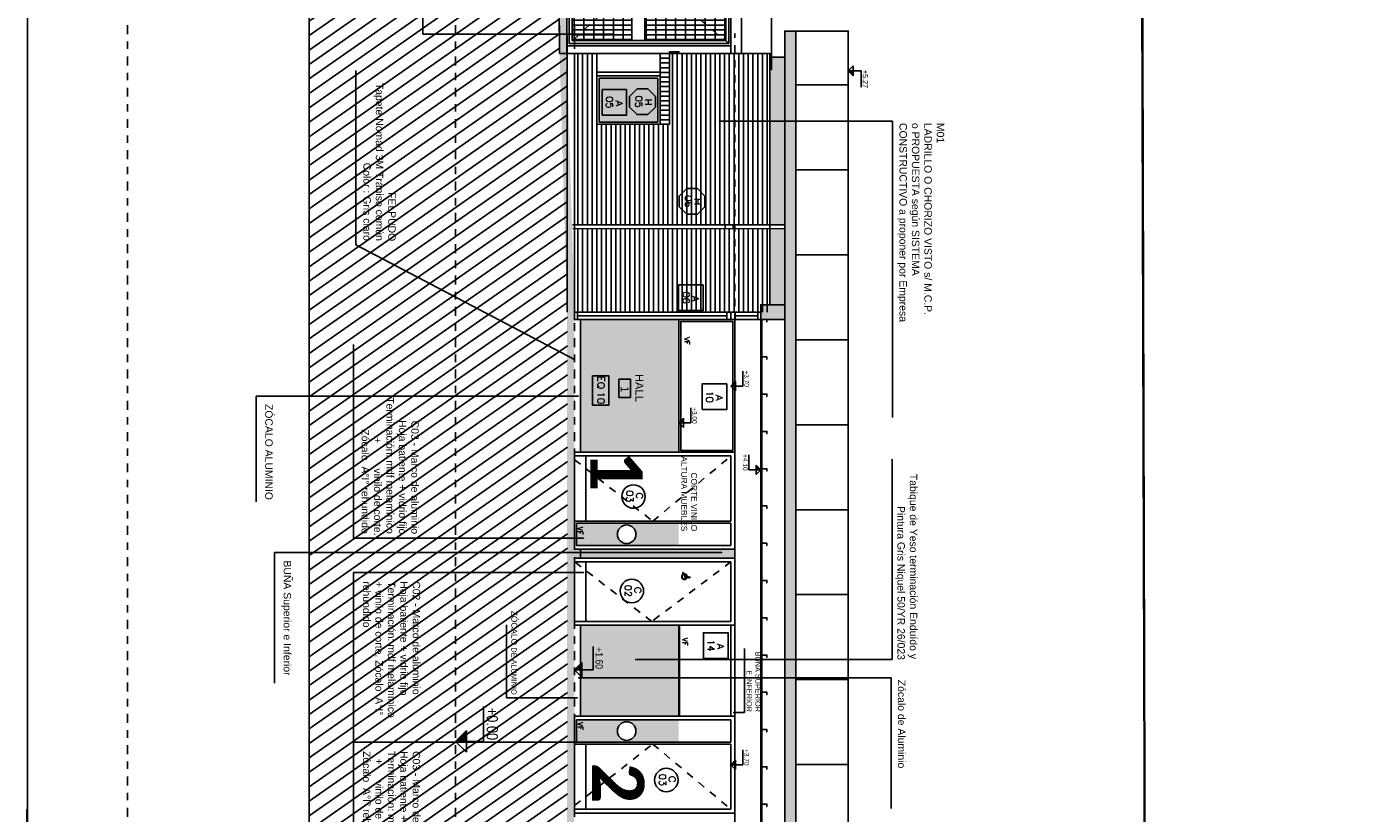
# Model space of a CAD drawing. Header units: millimetres. Extents: x 4617 to 4884, y 1258 to 1784.
# Tile 86 of 168: x 4717 to 4735, y 1294 to 1304. Entities that reach past the tile are written whole.
import ezdxf
from ezdxf.enums import TextEntityAlignment as Align

# ---------------------------------------------------------------- set-up
doc = ezdxf.new("R2010")
doc.units = ezdxf.units.MM
doc.header["$LTSCALE"] = 0.4
for name, pattern in [('CAIF XREF PLANTAS 603$0$RAYITAS', [0.375, 0.25, -0.125]), ('DASHDOT', [1, 0.5, -0.25, 0, -0.25]), ('DOT', [6.35, 0, -6.35]), ('RAYITAS', [0.375, 0.25, -0.125])]:
    doc.linetypes.add(name, pattern=pattern)
for name, color, linetype in [('0 notas JP', 4, 'Continuous'), ('00 AC - ABERTURAS ALUMINIO - TIPO', 3, 'Continuous'), ('00 AC - CUBIERTA', 1, 'Continuous'), ('200', 6, 'Continuous'), ('200cotas50', 1, 'Continuous'), ('A ALUMINIO', 4, 'Continuous'), ('A CARPINTERIA', 4, 'Continuous'), ('A HATCH TABIQUE', 254, 'Continuous'), ('A HERRERÍA', 4, 'Continuous'), ('A MURO', 1, 'Continuous'), ('A MURO VISTO', 2, 'Continuous'), ('A PROYECCION', 8, 'Continuous'), ('A VEGETACIÓN', 253, 'Continuous'), ('Hatch 252', 252, 'Continuous'), ('Hatch 354', 254, 'Continuous'), ('Hatch Ladrillo Visto', 32, 'Continuous'), ('TXT', 3, 'Continuous'), ('TXT COTA', 3, 'Continuous'), ('TXT COTA NIVEL', 2, 'Continuous'), ('TXT PLANILLAS', 3, 'Continuous')]:
    doc.layers.add(name, color=color, linetype=linetype)
doc.layers.add('04 gris', color=252, linetype='Continuous', lineweight=13)
doc.styles.add('arial', font='arial.ttf')
doc.styles.add('ARIAL NARROW', font='ARIALN.TTF')
doc.styles.add('ROMANS', font='romans', dxfattribs={"height": 2})
doc.styles.add('SaAS simplex', font='simplex.shx', dxfattribs={"width": 0.8})
doc.dimstyles.new('COTAS 125', dxfattribs={"dimscale": 0.01, "dimtxt": 15, "dimasz": 8, "dimexe": 5, "dimexo": 20, "dimgap": 10, "dimtad": 0, "dimzin": 9, "dimdsep": 46, "dimtxsty": 'SaAS simplex', "dimblk": 'OBLIQUE', "dimcen": 0, "dimclrd": 8, "dimclre": 8, "dimclrt": 256, "dimadec": 1, "dimazin": 0, "dimtfac": 1, "dimtmove": 2, "dimatfit": 3, "dimldrblk": 'OBLIQUE', "dimfxl": 10, "dimlwd": -1, "dimlwe": -1, "dimarcsym": 0})

# ---------------------------------------------------------------- blocks, each defined once
blk = doc.blocks.new('A11 f')
at = {"layer": 'A ALUMINIO'}
for points in [[(-0.75, 0), (-0.75, 1.78), (0, 1.78), (0, 0)], [(-0.725, 0.025), (-0.725, 1.755), (-0.025, 1.755), (-0.025, 0.025)]]:
    blk.add_lwpolyline(points, close=True, dxfattribs=at)
blk = doc.blocks.new('C03 f')
at = {"layer": 'Hatch 354'}
h = blk.add_hatch(color=256, dxfattribs=at)
h.dxf.hatch_style = 1
h.paths.add_polyline_path([(-1.4, 0.05), (-0.025, 0.05), (-0.025, 0.35), (-1.4, 0.35)])
edge = h.paths.add_edge_path(flags=16)
edge.add_arc((-0.7, 0.2), 0.125, 0, 360)
blk.add_circle((-0.7, 0.2), 0.125)
at = {"layer": 'A ALUMINIO'}
for p, q in [((-2.15, 1.3), (0, 1.3)), ((-2.15, 0), (-2.15, 1.3)), ((0, 1.3), (0, 0)), ((-2.1, 0.375), (-2.1, 1.25)), ((-2.1, 1.25), (0, 1.25)), ((-2.1, 0.375), (0, 0.375)), ((-2.1, 0.05), (-2.1, 0.35)), ((-2.1, 0.35), (-0.025, 0.35)), ((-0.025, 0.05), (-0.025, 0.35)), ((-2.1, 0.05), (-0.025, 0.05))]:
    blk.add_line(p, q, dxfattribs=at)
at = {"layer": 'A PROYECCION', "linetype": 'CAIF XREF PLANTAS 603$0$RAYITAS'}
for p, q in [((-1.05, 0.375), (-2.1, 1.25)), ((0, 1.2), (-1.05, 0.375))]:
    blk.add_line(p, q, dxfattribs=at)
at = {"layer": 'A PROYECCION'}
blk.add_line((-0.15, 0.375), (-0.15, 1.25), dxfattribs=at)
at = {"layer": 'Hatch 252', "color": 4}
blk.add_line((-2.15, 0), (0, 0), dxfattribs=at)
blk = doc.blocks.new('C02 f')
at = {"layer": 'A ALUMINIO'}
for p, q in [((-2.15, 0), (-2.15, 0.9)), ((-2.1, 0.85), (-2.1, 0.05)), ((-2.1, 0.85), (0, 0.85)), ((-2.1, 0.05), (0, 0.05))]:
    blk.add_line(p, q, dxfattribs=at)
at = {"layer": 'A HERRERÍA'}
for p, q in [((-2.15, 0.9), (0, 0.9)), ((0, 0.9), (0, 0)), ((-2.15, 0), (0, 0))]:
    blk.add_line(p, q, dxfattribs=at)
at = {"layer": 'A PROYECCION', "linetype": 'CAIF XREF PLANTAS 603$0$RAYITAS'}
for p, q in [((-2.1, 0.85), (-1.038, 0.05)), ((-1.038, 0.05), (0, 0.85))]:
    blk.add_line(p, q, dxfattribs=at)
at = {"layer": 'A PROYECCION'}
blk.add_line((-0.15, 0.85), (-0.15, 0.05), dxfattribs=at)
blk = doc.blocks.new('NUMERO+NOMBRE LOCAL')
blk.add_lwpolyline([(-0.085, -0.109), (0.085, -0.109), (0.085, 0.001), (-0.085, 0.001)], close=True)
at = {"style": 'arial'}
blk.add_attdef('00', text='', height=0.07, dxfattribs=at).set_placement((0, -0.054), align=Align.MIDDLE_CENTER)
blk.add_attdef('NOMBRE', text='', height=0.075, dxfattribs=at).set_placement((0, -0.229), align=Align.CENTER)
blk = doc.blocks.new('*U468')
at = {"color": 0, "linetype": 'ByBlock'}
blk.add_lwpolyline([(-0.287, -0.195), (0.287, -0.195), (0.287, 0.354), (-0.287, 0.354)], close=True, dxfattribs=at)
at = {"color": 0, "linetype": 'ByBlock', "style": 'ROMANS', "width": 1.1}
blk.add_text('A', height=0.15, dxfattribs=at).set_placement((-0.088, 0.112))
at = {"color": 0, "linetype": 'ByBlock', "style": 'ROMANS', "width": 1.05}
blk.add_attdef('NRO', text='', height=0.15, dxfattribs=at).set_placement((0, -0.027), align=Align.MIDDLE)
blk = doc.blocks.new('*U575')
at = {"color": 0, "linetype": 'ByBlock', "ltscale": 0.1}
blk.add_lwpolyline([(0, 0.344), (0.119, 0.344), (0.288, 0.175), (0.288, -0.064), (0.119, -0.233), (0, -0.233), (-0.119, -0.233), (-0.288, -0.064), (-0.288, 0.175), (-0.119, 0.344)], close=True, dxfattribs=at)
at = {"color": 0, "style": 'ROMANS', "width": 1.1}
blk.add_text('H', height=0.15, dxfattribs=at).set_placement((-0.088, 0.112))
at = {"color": 0, "linetype": 'ByBlock', "style": 'ROMANS', "width": 1.05}
blk.add_attdef('NRO', text='', height=0.15, dxfattribs=at).set_placement((0, -0.027), align=Align.MIDDLE)
blk = doc.blocks.new('_Oblique')
at = {"layer": 'TXT COTA', "color": 0, "lineweight": -2}
blk.add_line((-0.5, -0.5), (0.5, 0.5), dxfattribs=at)
blk = doc.blocks.new('*U470')
blk.add_circle((0.003, 0.055), 0.262)
at = {"style": 'ROMANS', "width": 1.1}
blk.add_text('C', height=0.15, dxfattribs=at).set_placement((-0.088, 0.112))
at = {"color": 0, "linetype": 'ByBlock', "style": 'ROMANS', "width": 1.05}
blk.add_attdef('NRO', text='', height=0.15, dxfattribs=at).set_placement((0, -0.027), align=Align.MIDDLE)
blk = doc.blocks.new('Nivel corte')
at = {"color": 0}
for p, q in [((0, 0.2), (0.25, 0.2)), ((0, 0), (0, 0.2)), ((0.0784, 0.0784), (-0.0784, 0.0784)), ((0, 0), (-0.0784, 0.0784)), ((0, 0), (0.0784, 0.0784))]:
    blk.add_line(p, q, dxfattribs=at)
blk.add_solid([(0, 0), (0.0784, 0.0784), (0, 0.0784), (0.0784, 0.0784)], dxfattribs=at)
at = {"color": 0, "style": 'ARIAL NARROW', "flags": 4}
blk.add_attdef('NIVEL', text='', height=0.08, dxfattribs=at).set_placement((0.125, 0.2), align=Align.BOTTOM_CENTER)
blk = doc.blocks.new('PUERTA DE ENTRADA')
at = {"layer": 'A ALUMINIO'}
for p, q in [((-436.611, 4626.628), (-436.611, 4629.088)), ((-436.561, 4629.088), (-436.561, 4628.783)), ((-436.511, 4626.628), (-436.511, 4629.088)), ((-436.511, 4628.783), (-436.611, 4628.783)), ((-436.611, 4628.728), (-436.511, 4628.728)), ((-436.511, 4628.673), (-436.611, 4628.673)), ((-436.561, 4628.673), (-436.561, 4626.668))]:
    blk.add_line(p, q, dxfattribs=at)
blk.add_lwpolyline([(-436.611, 4629.128), (-436.511, 4629.128), (-436.511, 4629.088), (-436.611, 4629.088)], close=True, dxfattribs=at)
blk = doc.blocks.new('puerta de acceso 1')
h = blk.add_hatch()
h.set_pattern_fill('_USER', color=256, scale=0.132, angle=90, pattern_type=0)
h.set_pattern_definition([(3e-14, (0.93, 1.04458), (4e-17, 0.132), [])])
h.paths.add_polyline_path([(0.93, 2.13), (0.07, 2.13), (0.07, 1.045), (0.93, 1.045)])
at = {"layer": 'A HERRERÍA'}
h = blk.add_hatch(dxfattribs=at)
h.set_pattern_fill('_USER', color=254, scale=0.065, angle=180, pattern_type=0)
h.set_pattern_definition([(90, (0.5, 0.99458), (-0.065, 2e-17), [])])
h.paths.add_polyline_path([(0.93, 2.13), (0.07, 2.13), (0.07, 1.045), (0.93, 1.045)])
h.paths.add_polyline_path([(0.07, 0.869), (0.93, 0.869), (0.93, 0.07), (0.07, 0.07)])
h = blk.add_hatch(dxfattribs=at)
h.set_pattern_fill('_USER', color=254, scale=0.132, angle=90, pattern_type=0)
h.set_pattern_definition([(3e-14, (0.93004, 0.86967), (4e-17, 0.132), [])])
h.paths.add_polyline_path([(0.07, 0.869), (0.93, 0.869), (0.93, 0.07), (0.07, 0.07)])
at = {"layer": '04 gris', "linetype": 'RAYITAS', "ltscale": 0.3}
blk.add_lwpolyline([(0.03, 2.17), (0.97, 1.045), (0.03, 0.03)], dxfattribs=at)
at = {"layer": 'A HERRERÍA'}
for points in [[(0.97, 2.17), (0.03, 2.17), (0.03, 0.03), (0.97, 0.03)], [(0.93, 2.13), (0.07, 2.13), (0.07, 0.07), (0.93, 0.07)], [(0.93, 2.13), (0.07, 2.13), (0.07, 1.045), (0.93, 1.045)], [(0.07, 0.869), (0.93, 0.869), (0.93, 0.07), (0.07, 0.07)]]:
    blk.add_lwpolyline(points, close=True, dxfattribs=at)
at = {"layer": 'A HERRERÍA', "elevation": 0}
for points in [[(0.93, 0.87), (0.07, 0.869), (0.07, 1.044), (0.93, 1.045)], [(0.889, 0.979), (0.889, 0.999), (0.762, 0.999), (0.762, 0.979)]]:
    blk.add_lwpolyline(points, close=True, dxfattribs=at)
at = {"layer": 'A HERRERÍA'}
blk.add_circle((0.879, 0.938), 0.00969, dxfattribs=at)

msp = doc.modelspace()

# ---------------------------------------------------------------- hatches: boundary and pattern name
h = msp.add_hatch(color=22)
h.dxf.hatch_style = 1
h.paths.add_polyline_path([(4724.311, 1298.473), (4724.311, 1300.253), (4725.631, 1300.253), (4725.631, 1298.473)])
h = msp.add_hatch(color=253)
h.dxf.hatch_style = 1
h.paths.add_polyline_path([(4724.311, 1294.933), (4724.311, 1296.153), (4725.631, 1296.153), (4725.631, 1294.933)])
at = {"layer": 'A ALUMINIO'}
h = msp.add_hatch(color=254, dxfattribs=at)
h.dxf.hatch_style = 1
h.paths.add_polyline_path([(4724.561, 1303.493), (4724.561, 1302.903), (4725.351, 1302.903), (4725.351, 1303.493)])
h = msp.add_hatch(color=254, dxfattribs=at)
h.dxf.hatch_style = 1
h.paths.add_polyline_path([(4726.381, 1297.053), (4726.381, 1297.172), (4724.229, 1297.172), (4724.229, 1297.053)])
at = {"layer": 'A HATCH TABIQUE'}
h = msp.add_hatch(dxfattribs=at)
h.set_pattern_fill('HONEY', color=256, scale=0.01, angle=630)
h.set_pattern_definition([(270, (4720.562078, 1329.905171), (0.027496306, -0.047625), [0.03175, -0.0635]), (30, (4720.562078, 1329.905171), (0.027496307, 0.047625), [0.03175, -0.0635]), (330, (4720.562078, 1329.905171), (0.054992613, -1e-10), [-0.0635, 0.03175])])
h.paths.add_polyline_path([(4727.203, 1304.123), (4727.053, 1304.123), (4727.053, 1269.512), (4727.203, 1269.512)])
at = {"layer": 'A MURO'}
h = msp.add_hatch(color=256, dxfattribs=at)
h.dxf.hatch_style = 1
h.paths.add_polyline_path([(4724.131, 1303.823), (4724.106, 1306.775), (4724.006, 1306.774), (4724.031, 1303.823)])
h = msp.add_hatch(color=256, dxfattribs=at)
h.dxf.hatch_style = 1
h.paths.add_polyline_path([(4724.131, 1303.825), (4724.031, 1303.824), (4724.131, 1300.352), (4724.131, 1276.843), (4724.231, 1276.843), (4724.231, 1300.352)])
h = msp.add_hatch(color=256, dxfattribs=at)
h.dxf.hatch_style = 1
h.paths.add_polyline_path([(4724.153, 1269.812), (4724.153, 1272.392), (4724.231, 1274.695), (4724.231, 1300.253), (4724.131, 1300.252), (4724.131, 1274.695), (4724.053, 1272.395), (4724.053, 1269.812), (4723.833, 1269.812), (4723.833, 1269.812), (4724.131, 1269.812)])
at = {"layer": 'A MURO VISTO'}
h = msp.add_hatch(color=252, dxfattribs=at)
h.dxf.hatch_style = 1
h.paths.add_polyline_path([(4726.853, 1301.522), (4727.053, 1301.522), (4727.053, 1303.773), (4726.853, 1303.773)])
h = msp.add_hatch(color=252, dxfattribs=at)
h.dxf.hatch_style = 1
h.paths.add_polyline_path([(4726.853, 1300.453), (4727.053, 1300.453), (4727.053, 1301.472), (4726.853, 1301.472)])
h = msp.add_hatch(color=252, dxfattribs=at)
h.dxf.hatch_style = 1
h.paths.add_polyline_path([(4727.053, 1300.253), (4727.053, 1300.453), (4726.731, 1300.453), (4726.731, 1300.253)])
at = {"layer": 'A VEGETACIÓN'}
h = msp.add_hatch(dxfattribs=at)
h.set_pattern_fill('LINE', color=253, scale=0.05, angle=-55, double=1)
h.set_pattern_definition([(215, (268.31774, 1219.23631), (0.091055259, -0.130040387), [])])
edge = h.paths.add_edge_path()
edge.add_spline(control_points=[(4722.623, 1311.663), (4722.496, 1312.15), (4722.267, 1313.032), (4721.815, 1314.291), (4722.808, 1316.615), (4723, 1318.633), (4723.133, 1320.037)], knot_values=[0, 0, 0, 0, 1.503814, 2.722886, 4.072682, 7.155394, 7.155394, 7.155394, 7.155394], degree=3, periodic=0)
edge.add_line((4723.133, 1320.037), (4723.133, 1320.817))
edge.add_line((4723.133, 1320.817), (4723.137, 1321.51))
edge.add_arc((4554.224, 1326.028), 168.973, 358.46779, 360.86003)
edge.add_line((4723.178, 1328.564), (4720.672, 1328.564))
edge.add_line((4720.672, 1328.564), (4720.669, 1261.169))
edge.add_line((4720.669, 1261.169), (4722.153, 1261.169))
edge.add_line((4722.153, 1261.169), (4722.642, 1261.169))
edge.add_line((4722.642, 1261.169), (4722.64, 1262.973))
edge.add_line((4722.64, 1262.973), (4722.631, 1263.199))
edge.add_line((4722.631, 1263.199), (4722.631, 1263.543))
edge.add_line((4722.631, 1263.543), (4722.61, 1264.214))
edge.add_line((4722.61, 1264.214), (4722.638, 1264.505))
edge.add_line((4722.638, 1264.505), (4722.591, 1264.865))
edge.add_line((4722.591, 1264.865), (4722.612, 1265.364))
edge.add_line((4722.612, 1265.364), (4722.631, 1265.932))
edge.add_line((4722.631, 1265.932), (4722.631, 1266.29))
edge.add_line((4722.631, 1266.29), (4722.578, 1266.553))
edge.add_line((4722.578, 1266.553), (4722.422, 1266.553))
edge.add_line((4722.422, 1266.553), (4722.422, 1266.753))
edge.add_line((4722.422, 1266.753), (4722.463, 1269.812))
edge.add_line((4722.463, 1269.812), (4722.563, 1269.812))
edge.add_line((4722.563, 1269.812), (4724.135, 1269.812))
edge.add_line((4724.135, 1269.812), (4724.135, 1303.823))
edge.add_line((4724.135, 1303.823), (4724.031, 1303.823))
edge.add_line((4724.031, 1303.823), (4724.006, 1306.775))
edge.add_line((4724.006, 1306.775), (4723.806, 1306.775))
edge.add_line((4723.806, 1306.775), (4723.806, 1306.925))
edge.add_line((4723.806, 1306.925), (4724.103, 1306.925))
edge.add_line((4724.103, 1306.925), (4724.065, 1309.705))
edge.add_line((4724.065, 1309.705), (4722.513, 1309.705))
edge.add_line((4722.513, 1309.705), (4722.413, 1309.705))
edge.add_line((4722.413, 1309.705), (4722.413, 1311.426))
edge.add_line((4722.413, 1311.426), (4722.372, 1311.426))
edge.add_line((4722.372, 1311.426), (4722.372, 1311.626))
edge.add_line((4722.372, 1311.626), (4722.632, 1311.626))
at = {"layer": 'Hatch Ladrillo Visto'}
h = msp.add_hatch(dxfattribs=at)
h.set_pattern_fill('LINE', color=256, scale=0.02, angle=-90, style=0)
h.set_pattern_definition([(180, (-1143.545035, 4359.95082), (-4e-17, -0.0635), [])])
h.paths.add_polyline_path([(4725.506, 1303.565), (4725.381, 1303.565), (4725.381, 1303.845), (4725.506, 1303.845)])
h.paths.add_polyline_path([(4725.381, 1303.565), (4725.506, 1303.565), (4725.506, 1302.873), (4725.381, 1302.873)])
h = msp.add_hatch(dxfattribs=at)
h.set_pattern_fill('LINE', color=256, scale=0.02, angle=-180, style=0)
h.set_pattern_definition([(90, (97.60328, 863.74182), (-0.0635, 1e-16), [])])
edge = h.paths.add_edge_path()
edge.add_line((4724.231, 1301.473), (4726.853, 1301.472))
edge.add_line((4726.853, 1301.472), (4726.853, 1300.353))
edge.add_line((4726.853, 1300.353), (4726.853, 1300.353))
edge.add_line((4726.853, 1300.353), (4724.231, 1300.353))
edge.add_line((4724.231, 1300.353), (4724.231, 1301.573))
h.paths.add_polyline_path([(4725.506, 1302.873), (4725.381, 1302.873), (4724.531, 1302.873), (4724.531, 1303.183), (4724.531, 1303.823), (4724.215, 1303.823), (4724.231, 1301.522), (4726.853, 1301.522), (4726.853, 1303.523), (4726.853, 1303.673), (4726.853, 1303.823), (4725.506, 1303.823)])
at = {"layer": 'TXT', "lineweight": 0}
h = msp.add_hatch(color=254, dxfattribs=at)
h.dxf.hatch_style = 1
h.paths.add_polyline_path([(4725.728, 1296.804), (4725.728, 1296.828, -1), (4725.739, 1296.828), (4725.739, 1296.804), (4725.75, 1296.804, -1), (4725.75, 1296.787), (4725.722, 1296.787, -0.414214), (4725.709, 1296.8), (4725.709, 1296.833), (4725.684, 1296.848, -1), (4725.69, 1296.859), (4725.718, 1296.843, -0.262951), (4725.722, 1296.836), (4725.722, 1296.804)])
h.paths.add_polyline_path([(4725.725, 1296.784), (4725.736, 1296.784, -1.364502), (4725.689, 1296.84), (4725.7, 1296.834, 1.402211)])
h.paths.add_polyline_path([(4725.772, 1296.785, -1), (4725.772, 1296.807, -1)])

# ---------------------------------------------------------------- linework, layer by layer
msp.add_line((4724.531, 1303.823), (4724.531, 1302.873))
at = {"color": 6, "ltscale": 0.01}
for points in [[(4726.807, 1300.223), (4726.814, 1300.223), (4726.814, 1300.253), (4726.744, 1300.253), (4726.744, 1300.223), (4726.751, 1300.223)], [(4726.807, 1300.223), (4726.814, 1300.223), (4726.814, 1300.253), (4726.744, 1300.253), (4726.744, 1300.223), (4726.751, 1300.223)], [(4726.807, 1299.723), (4726.814, 1299.723), (4726.814, 1299.753), (4726.744, 1299.753), (4726.744, 1299.723), (4726.751, 1299.723)], [(4726.807, 1299.223), (4726.814, 1299.223), (4726.814, 1299.253), (4726.744, 1299.253), (4726.744, 1299.223), (4726.751, 1299.223)], [(4726.807, 1298.723), (4726.814, 1298.723), (4726.814, 1298.753), (4726.744, 1298.753), (4726.744, 1298.723), (4726.751, 1298.723)], [(4726.807, 1298.223), (4726.814, 1298.223), (4726.814, 1298.253), (4726.744, 1298.253), (4726.744, 1298.223), (4726.751, 1298.223)], [(4726.807, 1297.723), (4726.814, 1297.723), (4726.814, 1297.753), (4726.744, 1297.753), (4726.744, 1297.723), (4726.751, 1297.723)], [(4726.807, 1297.223), (4726.814, 1297.223), (4726.814, 1297.253), (4726.744, 1297.253), (4726.744, 1297.223), (4726.751, 1297.223)], [(4726.807, 1296.723), (4726.814, 1296.723), (4726.814, 1296.753), (4726.744, 1296.753), (4726.744, 1296.723), (4726.751, 1296.723)], [(4726.807, 1296.223), (4726.814, 1296.223), (4726.814, 1296.253), (4726.744, 1296.253), (4726.744, 1296.223), (4726.751, 1296.223)], [(4726.807, 1295.723), (4726.814, 1295.723), (4726.814, 1295.753), (4726.744, 1295.753), (4726.744, 1295.723), (4726.751, 1295.723)], [(4726.807, 1295.223), (4726.814, 1295.223), (4726.814, 1295.253), (4726.744, 1295.253), (4726.744, 1295.223), (4726.751, 1295.223)], [(4726.807, 1294.723), (4726.814, 1294.723), (4726.814, 1294.753), (4726.744, 1294.753), (4726.744, 1294.723), (4726.751, 1294.723)], [(4726.807, 1294.223), (4726.814, 1294.223), (4726.814, 1294.253), (4726.744, 1294.253), (4726.744, 1294.223), (4726.751, 1294.223)], [(4726.807, 1293.723), (4726.814, 1293.723), (4726.814, 1293.753), (4726.744, 1293.753), (4726.744, 1293.723), (4726.751, 1293.723)]]:
    msp.add_lwpolyline(points, dxfattribs=at)
at = {"layer": '0 notas JP'}
msp.add_lwpolyline([(4726.381, 1276.843), (4726.381, 1300.253)], dxfattribs=at)
at = {"layer": '00 AC - ABERTURAS ALUMINIO - TIPO', "ltscale": 0.3}
msp.add_lwpolyline([(4724.474, 1299.106), (4724.474, 1299.497), (4724.694, 1299.497), (4724.694, 1299.106)], close=True, dxfattribs=at)
at = {"layer": '00 AC - CUBIERTA'}
msp.add_lwpolyline([(4724.131, 1303.523), (4724.106, 1306.925)], dxfattribs=at)
at = {"layer": '200', "color": 2, "linetype": 'DASHDOT', "ltscale": 0.6}
for points in [[(4718.233, 1328.564), (4718.233, 1261.169)], [(4722.633, 1328.564), (4722.633, 1261.169)], [(4724.233, 1328.564), (4724.233, 1261.169)]]:
    msp.add_lwpolyline(points, dxfattribs=at)
at = {"layer": 'A ALUMINIO'}
for p, q in [((4725.381, 1303.573), (4724.531, 1303.573)), ((4724.531, 1303.523), (4725.381, 1303.523)), ((4725.351, 1303.493), (4724.561, 1303.493)), ((4724.561, 1303.493), (4724.561, 1302.903)), ((4725.351, 1303.493), (4725.351, 1302.903)), ((4725.351, 1302.903), (4724.561, 1302.903)), ((4726.386, 1300.353), (4726.276, 1300.353)), ((4726.331, 1298.473), (4724.231, 1298.473)), ((4726.331, 1297.173), (4724.231, 1297.173)), ((4726.306, 1296.153), (4724.231, 1296.153)), ((4725.631, 1296.153), (4725.631, 1294.933)), ((4725.641, 1296.153), (4725.641, 1294.933)), ((4726.331, 1296.153), (4726.331, 1294.933))]:
    msp.add_line(p, q, dxfattribs=at)
msp.add_lwpolyline([(4724.271, 1300.353), (4724.271, 1300.253), (4724.231, 1300.253), (4724.231, 1300.353)], close=True, dxfattribs=at)
at = {"layer": 'A CARPINTERIA', "ltscale": 0.3}
for p, q in [((4724.311, 1298.473), (4724.311, 1300.253)), ((4724.311, 1297.173), (4724.311, 1297.053)), ((4724.311, 1296.153), (4724.311, 1294.933))]:
    msp.add_line(p, q, dxfattribs=at)
at = {"layer": 'A HERRERÍA'}
for p, q in [((4724.206, 1301.522), (4727.053, 1301.522)), ((4726.251, 1301.522), (4726.251, 1301.472)), ((4726.361, 1301.522), (4726.361, 1301.472)), ((4724.207, 1301.473), (4727.053, 1301.472))]:
    msp.add_line(p, q, dxfattribs=at)
msp.add_lwpolyline([(4726.331, 1303.825), (4726.331, 1303.925), (4724.131, 1303.925), (4724.131, 1303.825)], close=True, dxfattribs=at)
at = {"layer": 'A MURO'}
for p, q in [((4720.672, 1328.564), (4720.669, 1261.169)), ((4724.006, 1306.775), (4724.031, 1303.823)), ((4724.106, 1306.775), (4724.131, 1303.823)), ((4724.031, 1303.823), (4724.131, 1303.823)), ((4724.13, 1303.823), (4724.031, 1303.823)), ((4724.031, 1303.823), (4724.131, 1303.823))]:
    msp.add_line(p, q, dxfattribs=at)
at = {"layer": 'A MURO', "color": 1}
msp.add_line((4727.203, 1304.123), (4727.203, 1269.512), dxfattribs=at)
at = {"layer": 'A MURO', "color": 252}
for p, q in [((4727.903, 1303.403), (4727.203, 1303.403)), ((4727.903, 1302.263), (4727.203, 1302.263)), ((4727.903, 1301.123), (4727.203, 1301.123)), ((4727.903, 1299.983), (4727.203, 1299.983)), ((4727.903, 1298.843), (4727.203, 1298.843)), ((4727.903, 1297.703), (4727.203, 1297.703)), ((4727.903, 1296.563), (4727.203, 1296.563)), ((4727.903, 1295.423), (4727.203, 1295.423)), ((4727.903, 1294.283), (4727.203, 1294.283))]:
    msp.add_line(p, q, dxfattribs=at)
at = {"layer": 'A MURO'}
for points in [[(4731.791, 1328.564), (4731.974, 1261.169), (4716.892, 1261.169), (4716.892, 1328.564)], [(4753.011, 1328.564), (4753.011, 1261.169), (4731.974, 1261.169), (4731.773, 1328.564)], [(4724.131, 1303.823), (4724.106, 1306.775), (4724.006, 1306.774), (4724.031, 1303.823)]]:
    msp.add_lwpolyline(points, close=True, dxfattribs=at)
at = {"layer": 'A MURO', "color": 1}
msp.add_lwpolyline([(4727.903, 1269.512), (4727.903, 1304.123), (4727.053, 1304.123), (4727.053, 1269.512)], close=True, dxfattribs=at)
at = {"layer": 'A MURO'}
for points in [[(4724.131, 1303.825), (4724.131, 1300.352)], [(4724.231, 1300.353), (4724.231, 1303.825)]]:
    msp.add_lwpolyline(points, dxfattribs=at)
at = {"layer": 'A MURO VISTO', "color": 253}
msp.add_line((4725.381, 1303.823), (4724.531, 1303.823), dxfattribs=at)
at = {"layer": 'A MURO VISTO'}
for p, q in [((4726.853, 1301.573), (4726.853, 1300.453)), ((4726.731, 1274.795), (4726.731, 1300.253))]:
    msp.add_line(p, q, dxfattribs=at)
for points in [[(4726.331, 1303.825), (4726.331, 1306.777), (4726.471, 1306.777), (4726.471, 1303.825)], [(4726.853, 1303.773), (4726.853, 1301.522), (4727.053, 1301.522), (4727.053, 1303.773)]]:
    msp.add_lwpolyline(points, close=True, dxfattribs=at)
for points in [[(4724.19, 1303.823), (4724.531, 1303.823), (4724.531, 1302.873), (4725.381, 1302.873), (4725.381, 1303.823), (4726.853, 1303.823), (4726.853, 1301.623)], [(4724.231, 1298.473), (4725.631, 1298.473), (4725.631, 1300.253), (4724.231, 1300.253)], [(4726.731, 1274.795), (4726.731, 1300.253)], [(4726.744, 1274.795), (4726.744, 1300.253)]]:
    msp.add_lwpolyline(points, dxfattribs=at)
at = {"layer": 'A MURO VISTO', "color": 1}
msp.add_lwpolyline([(4727.053, 1300.253), (4726.731, 1300.253), (4726.731, 1300.453), (4727.053, 1300.453)], dxfattribs=at)
at = {"layer": 'A MURO VISTO', "color": 251}
msp.add_lwpolyline([(4716.883, 1293.687), (4716.892, 1284.49)], dxfattribs=at)
at = {"layer": 'Hatch 354'}
msp.add_lwpolyline([(4726.331, 1309.827), (4726.331, 1303.825)], dxfattribs=at)
at = {"layer": 'Hatch Ladrillo Visto'}
for points, elevation in [([(4725.507, 1303.688), (4725.507, 1303.847), (4725.632, 1303.847), (4725.632, 1303.826)], -0.029), ([(4725.506, 1303.823), (4725.506, 1302.873), (4725.381, 1302.873), (4725.382, 1303.686)], 0.029)]:
    msp.add_lwpolyline(points, dxfattribs=dict(at, elevation=elevation))
at = {"layer": 'TXT', "color": 253, "linetype": 'DOT', "ltscale": 0.01}
for p, q in [((4726.381, 1264.034), (4726.381, 1304.092)), ((4727.903, 1264.075), (4727.903, 1304.133))]:
    msp.add_line(p, q, dxfattribs=at)
at = {"layer": 'TXT', "color": 254, "lineweight": 0}
for p, q in [((4725.684, 1296.848), (4725.709, 1296.833)), ((4725.689, 1296.84), (4725.7, 1296.834)), ((4725.69, 1296.859), (4725.718, 1296.843)), ((4725.709, 1296.833), (4725.709, 1296.8)), ((4725.722, 1296.836), (4725.722, 1296.804)), ((4725.728, 1296.804), (4725.722, 1296.804)), ((4725.728, 1296.828), (4725.728, 1296.804)), ((4725.739, 1296.828), (4725.739, 1296.804)), ((4725.75, 1296.804), (4725.739, 1296.804)), ((4725.75, 1296.787), (4725.722, 1296.787)), ((4725.736, 1296.784), (4725.725, 1296.784))]:
    msp.add_line(p, q, dxfattribs=at)
msp.add_circle((4725.772, 1296.796), 0.011, dxfattribs=at)
for centre, radius, start, end in [((4725.704, 1296.804), 0.0385, 112.2819, 327.3359), ((4725.704, 1296.804), 0.0295, 97.2061, 315.2265), ((4725.687, 1296.854), 0.00648, 58.9299, 238.9299), ((4725.722, 1296.8), 0.013, 180, 270), ((4725.714, 1296.836), 0.00778, 0, 58.9299), ((4725.734, 1296.828), 0.00551, 0, 180), ((4725.75, 1296.796), 0.00875, 270, 90)]:
    msp.add_arc(centre, radius, start, end, dxfattribs=at)

# ---------------------------------------------------------------- block references
at = {"xscale": -1, "rotation": 269.9999999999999}
msp.add_blockref('puerta de acceso 1', (4724.131, 1303.925), dxfattribs=at)
at = {"layer": '200cotas50', "xscale": 0.875, "yscale": 0.875, "zscale": 0.875, "rotation": 269.9999999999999}
msp.add_blockref('Nivel corte', (4727.903, 1303.59), dxfattribs=at).add_auto_attribs({'NIVEL': '+5.27'})
at = {"layer": '200cotas50'}
ref = msp.add_blockref('Nivel corte', (4726.331, 1299.362), dxfattribs=dict(at, xscale=-0.8, yscale=0.8, zscale=0.8, rotation=269.9999999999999))
ref.add_attrib('NIVEL', '+3.70', dxfattribs={"layer": '0', "color": 0, "height": 0.064, "rotation": 270, "style": 'ARIAL NARROW', "flags": 4}).set_placement((4726.491, 1299.461), align=Align.BOTTOM_CENTER)
ref = msp.add_blockref('Nivel corte', (4725.631, 1298.868), dxfattribs=dict(at, xscale=-0.8, yscale=0.8, zscale=0.8, rotation=269.9999999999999))
ref.add_attrib('NIVEL', '+3.00', dxfattribs={"layer": '0', "color": 0, "height": 0.064, "rotation": 270, "style": 'ARIAL NARROW', "flags": 4}).set_placement((4725.791, 1298.967), align=Align.BOTTOM_CENTER)
ref = msp.add_blockref('Nivel corte', (4726.731, 1298.238), dxfattribs=dict(at, xscale=0.8, yscale=0.8, zscale=0.8, rotation=89.99999999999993))
ref.add_attrib('NIVEL', '+4.10', dxfattribs={"layer": '0', "color": 0, "height": 0.064, "rotation": 270, "style": 'ARIAL NARROW', "flags": 4}).set_placement((4726.471, 1298.337), align=Align.BOTTOM_CENTER)
ref = msp.add_blockref('Nivel corte', (4724.233, 1295.556), dxfattribs=dict(at, xscale=-1.25, yscale=1.25, zscale=1.25, rotation=269.9999999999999))
ref.add_attrib('NIVEL', '+1.60', dxfattribs={"layer": '0', "color": 0, "height": 0.1, "rotation": 270, "style": 'ARIAL NARROW', "flags": 4}).set_placement((4724.483, 1295.711), align=Align.BOTTOM_CENTER)
ref = msp.add_blockref('Nivel corte', (4722.633, 1294.595), dxfattribs=dict(at, xscale=-1.875, yscale=1.875, zscale=1.875, rotation=269.9999999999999))
ref.add_attrib('NIVEL', '+0.00', dxfattribs={"layer": '0', "color": 0, "height": 0.15, "rotation": 270, "style": 'ARIAL NARROW', "flags": 4}).set_placement((4723.008, 1294.828), align=Align.BOTTOM_CENTER)
ref = msp.add_blockref('Nivel corte', (4726.33, 1294.282), dxfattribs=dict(at, xscale=-0.8, yscale=0.8, zscale=0.8, rotation=269.9999999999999))
ref.add_attrib('NIVEL', '+3.70', dxfattribs={"layer": '0', "color": 0, "height": 0.064, "rotation": 270, "style": 'ARIAL NARROW', "flags": 4}).set_placement((4726.49, 1294.381), align=Align.BOTTOM_CENTER)
at = {"layer": 'A ALUMINIO', "xscale": -1}
msp.add_blockref('A11 f', (4725.631, 1298.473), dxfattribs=at)
at = {"layer": 'A CARPINTERIA', "xscale": -1}
for name, p in [('C03 f', (4724.231, 1297.173)), ('C02 f', (4724.231, 1296.153))]:
    msp.add_blockref(name, p, dxfattribs=at)
at = {"layer": 'A CARPINTERIA', "rotation": 180}
msp.add_blockref('C03 f', (4724.231, 1294.933), dxfattribs=at)
at = {"layer": 'A MURO VISTO', "rotation": 269.9999999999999}
msp.add_blockref('PUERTA DE ENTRADA', (97.603, 863.742), dxfattribs=at)
at = {"layer": 'TXT'}
ref = msp.add_blockref('NUMERO+NOMBRE LOCAL', (4724.828, 1299.33), dxfattribs=dict(at, xscale=1.43, yscale=1.43, zscale=1.43, rotation=89.99999999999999))
ref.add_attrib('00', '1', dxfattribs={"layer": '0', "height": 0.107, "rotation": 270, "style": 'arial'}).set_placement((4724.904, 1299.319), align=Align.MIDDLE_CENTER)
ref.add_attrib('NOMBRE', 'HALL', dxfattribs={"layer": '0', "height": 0.1074, "rotation": 270, "style": 'arial'}).set_placement((4725.047, 1299.336), align=Align.CENTER)
at = {"layer": 'TXT COTA NIVEL'}
ref = msp.add_blockref('*U468', (4724.718, 1303.167), dxfattribs=dict(at, xscale=-0.6, yscale=0.6, zscale=0.6, rotation=269.9999999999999))
ref.add_attrib('NRO', '05', dxfattribs={"layer": '0', "color": 0, "linetype": 'ByBlock', "height": 0.09, "rotation": 270, "style": 'ROMANS', "width": 1.05}).set_placement((4724.702, 1303.167), align=Align.MIDDLE)
at = {"layer": 'TXT PLANILLAS'}
ref = msp.add_blockref('*U575', (4725.11, 1303.175), dxfattribs=dict(at, xscale=-0.6, yscale=0.6, zscale=0.6, rotation=269.9999999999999))
ref.add_attrib('NRO', '05', dxfattribs={"layer": '0', "color": 0, "linetype": 'ByBlock', "height": 0.09, "rotation": 270, "style": 'ROMANS', "width": 1.05}).set_placement((4725.093, 1303.175), align=Align.MIDDLE)
ref = msp.add_blockref('*U575', (4725.775, 1301.839), dxfattribs=dict(at, xscale=-0.6, yscale=0.6, zscale=0.6, rotation=269.9999999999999))
ref.add_attrib('NRO', '06', dxfattribs={"layer": '0', "color": 0, "linetype": 'ByBlock', "height": 0.09, "rotation": 270, "style": 'ROMANS', "width": 1.05}).set_placement((4725.759, 1301.839), align=Align.MIDDLE)
ref = msp.add_blockref('*U468', (4725.744, 1300.547), dxfattribs=dict(at, xscale=-0.6, yscale=0.6, zscale=0.6, rotation=269.9999999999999))
ref.add_attrib('NRO', '06', dxfattribs={"layer": '0', "color": 0, "linetype": 'ByBlock', "height": 0.09, "rotation": 270, "style": 'ROMANS', "width": 1.05}).set_placement((4725.728, 1300.547), align=Align.MIDDLE)
ref = msp.add_blockref('*U468', (4726.061, 1299.218), dxfattribs=dict(at, xscale=-0.6, yscale=0.6, zscale=0.6, rotation=269.9999999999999))
ref.add_attrib('NRO', '10', dxfattribs={"layer": '0', "color": 0, "linetype": 'ByBlock', "height": 0.09, "rotation": 270, "style": 'ROMANS', "width": 1.05}).set_placement((4726.045, 1299.218), align=Align.MIDDLE)
at = {"layer": 'TXT PLANILLAS', "xscale": 0.6, "yscale": 0.6, "zscale": 0.6, "rotation": 269.9999999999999}
for p, values in [((4724.99, 1297.881), {'NRO': '03'}), ((4724.968, 1296.614), {'NRO': '02'}), ((4725.43, 1294.078), {'NRO': '03'})]:
    msp.add_blockref('*U470', p, dxfattribs=at).add_auto_attribs(values)
at = {"layer": 'TXT PLANILLAS'}
ref = msp.add_blockref('*U468', (4726.079, 1295.88), dxfattribs=dict(at, xscale=-0.6, yscale=0.6, zscale=0.6, rotation=269.9999999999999))
ref.add_attrib('NRO', '14', dxfattribs={"layer": '0', "color": 0, "linetype": 'ByBlock', "height": 0.09, "rotation": 270, "style": 'ROMANS', "width": 1.05}).set_placement((4726.063, 1295.88), align=Align.MIDDLE)

# ---------------------------------------------------------------- texts
at = {"color": 252, "char_height": 0.0678, "attachment_point": 3, "rotation": 270, "style": 'ROMANS'}
for insert in [(4725.774, 1299.914), (4724.341, 1297.367), (4725.747, 1295.878), (4724.342, 1294.746)]:
    msp.add_mtext(' VF', dxfattribs=dict(at, insert=insert))
at = {"color": 254, "lineweight": 0, "char_height": 0.7, "attachment_point": 3, "rotation": 270, "style": 'SaAS simplex'}
for s, insert in [('{\\fCalibri|b1|i0|c0|p34;\\W1;1}', (4725.145, 1297.949)), ('{\\fCalibri|b1|i0|c0|p34;\\W1;2}', (4725.167, 1293.761))]:
    msp.add_mtext_dynamic_manual_height_columns(s, width=0.79313, gutter_width=12.5, heights=[0.0155], dxfattribs=dict(at, insert=insert))
at = {"layer": '00 AC - ABERTURAS ALUMINIO - TIPO', "ltscale": 0.3, "style": 'ROMANS', "width": 1.1}
msp.add_text('EQ', height=0.0926, rotation=270, dxfattribs=at).set_placement((4724.542, 1299.5))
at = {"layer": '00 AC - ABERTURAS ALUMINIO - TIPO', "ltscale": 0.3, "style": 'ROMANS', "width": 1.05}
msp.add_attdef('10', text='', height=0.0926, rotation=270, dxfattribs=at).set_placement((4724.588, 1299.203), align=Align.MIDDLE)
at = {"layer": 'TXT', "rotation": 270, "style": 'arial'}
for s, insert, char_height, width, attachment_point in [('\\pi2.2273;FELPUDO \\P\\pi0.76257;Tapete Nomad 3M Trániso común\\P\\pi1.8336;Color : Gris claro', (4721.832, 1304.191), 0.1, 2.86939, 1), ('M01 \\PLADRILLO O CHORIZO VISTO s/ M.C.P.\\Po PROPUESTA según SISTEMA CONSTRUCTIVO a proponer por Empresa', (4729.192, 1302.891), 0.1, 3.1946, 1), ('\\pi1.3597;C03 - Marco de aluminio\\P\\pi1.3521;Hoja batiente + vidrio fijo\\P\\pi1.0457;Terminación: mdf melamínico \\P\\pi1.5826;+^Ivinilo de corte.\\P\\pi1.4765;Zócalo  A°I° rehundido', (4722.141, 1300.257), 0.1, 2.86939, 1), ('\\pi0.55294;Tabique de Yeso terminación Enduído y \\P\\pi0.98513;Pintura Gris Niquel 50/YR 26/023', (4728.831, 1298.737), 0.1, 3.03356, 1), ('BUÑA Superior e Inferior', (4720.428, 1297.022), 0.1, 3.02811, 1), ('C02 - Marco de aluminio\\PHoja batiente + vidrio fijo \\PTerminación: mdf melamínico \\P+ vinilo de corte. Zócalo  A°I° rehundido', (4722.16, 1296.743), 0.1, 1.93982, 1), ('\\pi-0.95664;ZÓCALO {\\H0.875x;DE ALUMINIO}', (4723.464, 1295.22), 0.08, 1.46995, 3), ('{\\H0.875x;BUÑA SUPERIOR E INFERIOR}', (4726.727, 1294.989), 0.08, 0.88345, 3), ('C03 - Marco de aluminio\\PHoja batiente + vidrio fijo\\PTerminación: mdf melamínico \\P\\pi-0.3,l0.4,t0.4;+^Ivinilo de corte.\\P\\pi0,l0,tz;Zócalo  A°I° rehundido', (4722.16, 1294.465), 0.1, 1.93982, 1)]:
    msp.add_mtext(s, dxfattribs=dict(at, insert=insert, char_height=char_height, width=width, attachment_point=attachment_point))
for s, insert, char_height, attachment_point in [('ZÓCALO ALUMINIO', (4720.181, 1299.121), 0.1, 1), ('\\pi-0.95664;CORTE VINILO \\PALTURA MUEBLES', (4725.876, 1297.413), 0.08, 3), ('Zócalo de Aluminio', (4728.671, 1295.421, -9.971), 0.1, 1)]:
    msp.add_mtext(s, dxfattribs=dict(at, insert=insert, char_height=char_height, attachment_point=attachment_point))

# ---------------------------------------------------------------- leaders
at = {"layer": 'A HERRERÍA', "color": 254, "ltscale": 0.5}
for points in [[(4724.745, 1304.08), (4722.196, 1304.08), (4722.196, 1305.881)], [(4724.233, 1299.717), (4721.295, 1301.255), (4721.296, 1303.594)], [(4726.173, 1302.916), (4728.497, 1302.916), (4728.497, 1298.938)], [(4724.354, 1297.322), (4721.266, 1297.322), (4721.266, 1299.919)], [(4724.284, 1299.227), (4719.958, 1299.227), (4719.958, 1297.807)], [(4725.048, 1295.691), (4728.493, 1295.691), (4728.493, 1298.379)], [(4726.209, 1297.128), (4720.204, 1297.128), (4720.204, 1295.374)], [(4724.354, 1296.861), (4721.266, 1296.861), (4721.266, 1294.263)], [(4724.284, 1295.446, -9.971), (4728.48, 1295.446, -9.971), (4728.48, 1293.693, -9.971)], [(4724.354, 1294.583), (4721.266, 1294.583), (4721.266, 1291.986)]]:
    msp.add_leader(points, dimstyle='COTAS 125', override={"dimtxt": 5, "dimasz": 6, "dimldrblk": 'DotSmall'}, dxfattribs=at)
at = {"layer": 'TXT'}
for points in [[(4726.873, 1303.604), (4726.873, 1304.202), (4726.873, 1307.227)], [(4724.27, 1295.18), (4723.32, 1295.18), (4723.32, 1296.16)], [(4726.365, 1294.983), (4726.511, 1294.983), (4726.511, 1295.839)]]:
    msp.add_leader(points, dimstyle='COTAS 125', override={"dimtxt": 5, "dimasz": 6, "dimldrblk": 'DotSmall'}, dxfattribs=at)

doc.saveas('drawing.dxf')
